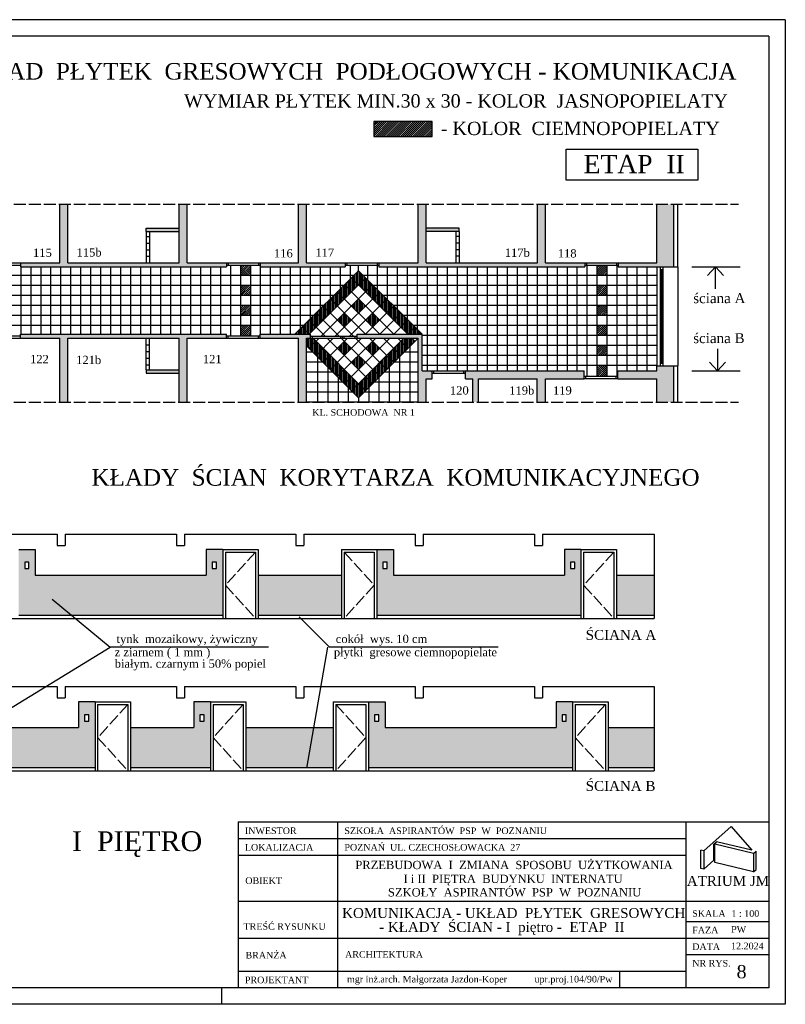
# Model space of a CAD drawing. Extents: x -4334 to 79223, y -1882 to 29514.
# Tile 56 of 60: x 49733 to 52041, y 11209 to 14179. Entities that reach past the tile are written whole.
import ezdxf

# ---------------------------------------------------------------- set-up
doc = ezdxf.new("R2010")
doc.units = 0
doc.header["$MEASUREMENT"] = 0
doc.linetypes.add('ACAD_ISO02W100', pattern=[15, 12, -3])
for name, color, linetype in [('CIENKIE', 251, 'CONTINUOUS'), ('NAPIS', 251, 'CONTINUOUS'), ('PRZERYW', 251, 'ACAD_ISO02W100'), ('SCIANY', 251, 'CONTINUOUS'), ('urzadzenia', 251, 'CONTINUOUS'), ('URZĄDZENIA', 251, 'CONTINUOUS')]:
    doc.layers.add(name, color=color, linetype=linetype)
doc.styles.add('NEWROMAN', font='TIMES.TTF')
pattern_1 = [(0, (38537.674, 17187.3995), (3.90625, 7.8125), [0, -7.8125])]
pattern_2 = [(0, (37134.912, 19649.166), (3.90625, 7.8125), [0, -7.8125])]
pattern_3 = [(45, (46159.5475, 17086.7054), (-3.0935922, 3.0935922), [])]
pattern_4 = [(90, (46159.5475, 17086.7054), (-4.375, 9e-16), [])]

msp = doc.modelspace()

# ---------------------------------------------------------------- hatches: boundary and pattern name
at = {"layer": 'SCIANY', "ltscale": 3}
for points in [[(50213.64, 13622.19), (50213.64, 13444.98), (49877.64, 13444.98), (49877.64, 13622.19), (49853.64, 13622.19), (49853.64, 13444.98), (49734.98, 13444.98), (49734.98, 13432.98), (50356.31, 13432.98), (50356.31, 13444.98), (50237.64, 13444.98), (50237.64, 13622.19)], [(50713.98, 13432.98), (50713.98, 13444.98), (50597.64, 13444.98), (50597.64, 13622.19), (50573.64, 13622.19), (50573.64, 13444.98), (50457.31, 13444.98), (50457.31, 13432.98)], [(51293.64, 13622.19), (51293.64, 13444.98), (50957.64, 13444.98), (50957.64, 13622.19), (50933.64, 13622.19), (50933.64, 13444.98), (50814.98, 13444.98), (50814.98, 13432.98), (51436.31, 13432.98), (51436.31, 13444.98), (51317.64, 13444.98), (51317.64, 13622.19)], [(51704.64, 13432.98), (51704.64, 13622.19), (51653.64, 13622.19), (51653.64, 13444.98), (51537.31, 13444.98), (51537.31, 13432.98)], [(50213.64, 13549.98), (50113.64, 13549.98), (50113.64, 13539.98), (50213.64, 13539.98)], [(50957.64, 13539.98), (51057.64, 13539.98), (51057.64, 13549.98), (50957.64, 13549.98)], [(50237.64, 13025.43), (50237.64, 13217.98), (50356.31, 13217.98), (50356.31, 13229.98), (49734.98, 13229.98), (49734.98, 13217.98), (49853.64, 13217.98), (49853.64, 13025.43), (49877.64, 13025.43), (49877.64, 13217.98), (50213.64, 13217.98), (50213.64, 13025.43)], [(50597.64, 13217.98), (50609.64, 13217.98), (50609.64, 13225.44), (50605.1, 13229.98), (50457.31, 13229.98), (50457.31, 13217.98), (50573.64, 13217.98), (50573.64, 13025.43), (50597.64, 13025.43)], [(50957.64, 13025.43), (50957.64, 13094.98), (50976.1, 13094.98), (50976.1, 13119.98), (50945.64, 13119.98), (50945.64, 13229.98), (50749.64, 13229.98), (50749.64, 13217.98), (50933.64, 13217.98), (50933.64, 13025.43)], [(50213.64, 13122.98), (50113.64, 13122.98), (50113.64, 13112.98), (50213.64, 13112.98)]]:
    msp.add_hatch(color=256, dxfattribs=at).paths.add_polyline_path(points)
h = msp.add_hatch(color=256, dxfattribs=at)
h.paths.add_polyline_path([(51653.64, 13134.98), (51653.64, 13119.98), (51535.64, 13119.98), (51535.64, 13094.98), (51653.64, 13094.98), (51653.64, 13025.43), (51704.64, 13025.43), (51704.64, 13134.98)])
h.paths.add_polyline_path([(51317.64, 13025.43), (51317.64, 13094.98), (51434.64, 13094.98), (51434.64, 13119.98), (51077.1, 13119.98), (51077.1, 13094.98), (51098.64, 13094.98), (51098.64, 13025.43), (51115.64, 13025.43), (51115.64, 13094.98), (51293.13, 13094.98), (51293.13, 13025.43)])
at = {"layer": 'urzadzenia', "ltscale": 3}
h = msp.add_hatch(dxfattribs=at)
h.set_pattern_fill('ANSI31', color=256, scale=35, style=0)
h.set_pattern_definition([(45, (46142.113, 17187.3995), (-3.0935922, 3.0935922), [])])
h.paths.add_polyline_path([(50975.83, 13871.9), (50800.47, 13871.9), (50800.47, 13826.63), (50975.83, 13826.63)])
h = msp.add_hatch(dxfattribs=at)
h.set_pattern_fill('ANSI31', color=256, scale=35, style=0)
h.set_pattern_definition(pattern_3)
h.paths.add_polyline_path([(50397.9, 13437.98), (50397.9, 13406.73), (50428, 13406.73), (50428, 13437.98)])
h.paths.add_polyline_path([(50428, 13376.63), (50397.9, 13376.63), (50397.9, 13346.53), (50428, 13346.53)])
h.paths.add_polyline_path([(50428, 13316.43), (50397.9, 13316.43), (50397.9, 13286.33), (50428, 13286.33)])
h.paths.add_polyline_path([(50428, 13224.98), (50428, 13256.23), (50397.9, 13256.23), (50397.9, 13224.98)])
h = msp.add_hatch(dxfattribs=at)
h.set_pattern_fill('ANSI31', color=256, scale=35, style=0)
h.set_pattern_definition(pattern_3)
h.paths.add_polyline_path([(51473.04, 13437.98), (51473.04, 13406.73), (51503.14, 13406.73), (51503.14, 13437.98)])
h.paths.add_polyline_path([(51503.14, 13346.53), (51503.14, 13376.63), (51473.04, 13376.63), (51473.04, 13346.53)])
h.paths.add_polyline_path([(51503.14, 13286.33), (51503.14, 13316.43), (51473.04, 13316.43), (51473.04, 13286.33)])
h.paths.add_polyline_path([(51473.04, 13256.23), (51473.04, 13226.13), (51503.14, 13226.13), (51503.14, 13256.23)])
h.paths.add_polyline_path([(51503.14, 13165.93), (51503.14, 13196.03), (51473.04, 13196.03), (51473.04, 13165.93)])
h.paths.add_polyline_path([(51503.14, 13101.98), (51503.14, 13135.83), (51473.04, 13135.83), (51473.04, 13101.98)])
h = msp.add_hatch(dxfattribs=at)
h.set_pattern_fill('ANSI31', color=256, scale=35, angle=45, style=0)
h.set_pattern_definition(pattern_4)
h.paths.add_polyline_path([(50711.52, 13378.97), (50690.23, 13357.68), (50711.52, 13336.4), (50732.8, 13357.68)])
h.paths.add_polyline_path([(50732.8, 13357.68), (50754.09, 13378.97), (50732.8, 13400.25), (50711.52, 13378.97)])
h.paths.add_polyline_path([(50754.09, 13378.97), (50775.37, 13400.25), (50754.09, 13421.54), (50732.8, 13400.25)])
h.paths.add_polyline_path([(50775.37, 13357.68), (50796.65, 13378.97), (50775.37, 13400.25), (50754.09, 13378.97)])
h.paths.add_polyline_path([(50775.37, 13357.68), (50796.65, 13336.4), (50817.94, 13357.68), (50796.65, 13378.97)])
h.paths.add_polyline_path([(50839.22, 13336.4), (50817.94, 13357.68), (50796.65, 13336.4), (50817.94, 13315.12)])
h.paths.add_polyline_path([(50839.22, 13336.4), (50817.94, 13315.12), (50839.22, 13293.83), (50860.51, 13315.12)])
h.paths.add_polyline_path([(50860.51, 13315.12), (50839.22, 13293.83), (50860.51, 13272.55), (50881.79, 13293.83)])
h.paths.add_polyline_path([(50903.07, 13272.55), (50881.79, 13293.83), (50860.51, 13272.55), (50881.79, 13251.27)])
h.paths.add_polyline_path([(50924.36, 13251.27), (50903.07, 13272.55), (50881.79, 13251.27), (50903.07, 13229.98)])
h.paths.add_polyline_path([(50945.64, 13229.98), (50924.36, 13251.27), (50903.07, 13229.98)])
h.paths.add_polyline_path([(50690.23, 13357.68), (50668.95, 13336.4), (50690.23, 13315.12), (50711.52, 13336.4)])
h.paths.add_polyline_path([(50668.95, 13336.4), (50647.67, 13315.12), (50668.95, 13293.83), (50690.23, 13315.12)])
h.paths.add_polyline_path([(50647.67, 13315.12), (50626.38, 13293.83), (50647.67, 13272.55), (50668.95, 13293.83)])
h.paths.add_polyline_path([(50626.38, 13251.27), (50647.67, 13272.55), (50626.38, 13293.83), (50605.1, 13272.55)])
h.paths.add_polyline_path([(50605.1, 13272.55), (50583.82, 13251.27), (50605.1, 13229.98), (50626.38, 13251.27)])
h.paths.add_polyline_path([(50562.53, 13229.98), (50605.1, 13229.98), (50583.82, 13251.27)])
h = msp.add_hatch(dxfattribs=at)
h.set_pattern_fill('ANSI31', color=256, scale=35, angle=45, style=0)
h.set_pattern_definition(pattern_4)
h.paths.add_polyline_path([(50754.09, 13336.4), (50732.8, 13315.12), (50754.09, 13293.83), (50775.37, 13315.12)])
h.paths.add_polyline_path([(50817.94, 13272.55), (50796.65, 13293.83), (50775.37, 13272.55), (50796.65, 13251.27)])
h.paths.add_polyline_path([(50690.23, 13272.55), (50711.52, 13251.27), (50732.8, 13272.55), (50711.52, 13293.83)])
h = msp.add_hatch(dxfattribs=at)
h.set_pattern_fill('ANSI31', color=256, scale=35, angle=45, style=0)
h.set_pattern_definition(pattern_4)
h.paths.add_polyline_path([(50597.64, 13194.87), (50605.1, 13187.41), (50626.38, 13208.7), (50617.1, 13217.98), (50609.64, 13217.98), (50597.64, 13217.98)])
h = msp.add_hatch(dxfattribs=at)
h.set_pattern_fill('ANSI31', color=256, scale=35, angle=45, style=0)
h.set_pattern_definition(pattern_4)
h.paths.add_polyline_path([(50891.07, 13217.98), (50881.79, 13208.7), (50903.07, 13187.41), (50924.36, 13208.7), (50915.07, 13217.98)])
h.paths.add_polyline_path([(50903.07, 13187.41), (50881.79, 13208.7), (50860.51, 13187.41), (50881.79, 13166.13)])
h.paths.add_polyline_path([(50860.51, 13144.85), (50881.79, 13166.13), (50860.51, 13187.41), (50839.22, 13166.13)])
h.paths.add_polyline_path([(50839.22, 13166.13), (50817.94, 13144.85), (50839.22, 13123.56), (50860.51, 13144.85)])
h.paths.add_polyline_path([(50817.94, 13102.28), (50839.22, 13123.56), (50817.94, 13144.85), (50796.65, 13123.56)])
h.paths.add_polyline_path([(50796.65, 13080.99), (50817.94, 13102.28), (50796.65, 13123.56), (50775.37, 13102.28)])
h.paths.add_polyline_path([(50775.37, 13102.28), (50754.09, 13080.99), (50775.37, 13059.71), (50796.65, 13080.99)])
h.paths.add_polyline_path([(50775.37, 13059.71), (50754.09, 13080.99), (50732.8, 13059.71), (50754.09, 13038.43)])
h.paths.add_polyline_path([(50732.8, 13059.71), (50754.09, 13080.99), (50732.8, 13102.28), (50711.52, 13080.99)])
h.paths.add_polyline_path([(50711.52, 13080.99), (50732.8, 13102.28), (50711.52, 13123.56), (50690.23, 13102.28)])
h.paths.add_polyline_path([(50690.23, 13102.28), (50711.52, 13123.56), (50690.23, 13144.85), (50668.95, 13123.56)])
h.paths.add_polyline_path([(50647.67, 13144.85), (50668.95, 13123.56), (50690.23, 13144.85), (50668.95, 13166.13)])
h.paths.add_polyline_path([(50668.95, 13166.13), (50647.67, 13187.41), (50626.38, 13166.13), (50647.67, 13144.85)])
h.paths.add_polyline_path([(50647.67, 13187.41), (50626.38, 13208.7), (50605.1, 13187.41), (50626.38, 13166.13)])
h = msp.add_hatch(dxfattribs=at)
h.set_pattern_fill('ANSI31', color=256, scale=35, angle=45, style=0)
h.set_pattern_definition(pattern_4)
h.paths.add_polyline_path([(50754.09, 13123.56), (50775.37, 13144.85), (50754.09, 13166.13), (50732.8, 13144.85)])
h.paths.add_polyline_path([(50711.52, 13166.13), (50732.8, 13187.41), (50711.52, 13208.7), (50690.23, 13187.41)])
h.paths.add_polyline_path([(50796.65, 13208.7), (50775.37, 13187.41), (50796.65, 13166.13), (50817.94, 13187.41)])
h = msp.add_hatch(dxfattribs=at)
h.set_pattern_fill('DOTS', color=256, scale=125, style=0)
h.set_pattern_definition(pattern_2)
h.paths.add_polyline_path([(49622.58, 12502.97), (49371.91, 12502.97), (49371.91, 12382.97), (49622.58, 12382.97)])
h.paths.add_polyline_path([(49729.58, 12382.97), (50344.91, 12382.97), (50344.91, 12580.97), (50294.91, 12580.97), (50294.91, 12502.97), (49779.58, 12502.97), (49779.58, 12580.97), (49729.58, 12580.97)])
h.paths.add_polyline_path([(50702.58, 12502.97), (50451.91, 12502.97), (50451.91, 12382.97), (50702.58, 12382.97)])
h.paths.add_polyline_path([(49747.96, 12523.05), (49747.96, 12541.97), (49760.6, 12541.97), (49760.6, 12523.05)], flags=16)
h.paths.add_polyline_path([(50313.29, 12523.05), (50313.29, 12541.97), (50325.93, 12541.97), (50325.93, 12523.05)], flags=16)
h = msp.add_hatch(dxfattribs=at)
h.set_pattern_fill('DOTS', color=256, scale=125, style=0)
h.set_pattern_definition(pattern_2)
h.paths.add_polyline_path([(50809.58, 12382.97), (51424.91, 12382.97), (51424.91, 12580.97), (51374.91, 12580.97), (51374.91, 12502.97), (50859.58, 12502.97), (50859.58, 12580.97), (50809.58, 12580.97)])
h.paths.add_polyline_path([(51645.24, 12502.97), (51531.91, 12502.97), (51531.91, 12382.97), (51645.24, 12382.97)])
h.paths.add_polyline_path([(51393.29, 12523.05), (51393.29, 12541.97), (51405.93, 12541.97), (51405.93, 12523.05)], flags=16)
h.paths.add_polyline_path([(50827.96, 12523.05), (50827.96, 12541.97), (50840.6, 12541.97), (50840.6, 12523.05)], flags=16)
h = msp.add_hatch(dxfattribs=at)
h.set_pattern_fill('DOTS', color=256, scale=125, style=0)
h.set_pattern_definition(pattern_1)
h.paths.add_polyline_path([(49959.69, 12121.19), (49909.69, 12121.19), (49909.69, 12043.19), (49394.36, 12043.19), (49394.36, 12121.19), (49344.36, 12121.19), (49344.36, 11923.19), (49959.69, 11923.19)])
h.paths.add_polyline_path([(50307.67, 12121.19), (50257.67, 12121.19), (50257.67, 12043.19), (50066.69, 12043.19), (50066.69, 11923.19), (50307.67, 11923.19)])
h.paths.add_polyline_path([(50414.67, 11923.19), (50677.36, 11923.19), (50677.36, 12043.19), (50414.67, 12043.19)])
h.paths.add_polyline_path([(49928.07, 12063.27), (49928.07, 12082.19), (49940.7, 12082.19), (49940.7, 12063.27)], flags=16)
h.paths.add_polyline_path([(49362.74, 12063.27), (49362.74, 12082.19), (49375.38, 12082.19), (49375.38, 12063.27)], flags=16)
h.paths.add_polyline_path([(50276.05, 12063.27), (50276.05, 12082.19), (50288.68, 12082.19), (50288.68, 12063.27)], flags=16)
h = msp.add_hatch(dxfattribs=at)
h.set_pattern_fill('DOTS', color=256, scale=125, style=0)
h.set_pattern_definition(pattern_1)
h.paths.add_polyline_path([(51645.24, 12043.19), (51506.69, 12043.19), (51506.69, 11923.19), (51645.24, 11923.19)])
h.paths.add_polyline_path([(50784.36, 11923.19), (51399.69, 11923.19), (51399.69, 12121.19), (51349.69, 12121.19), (51349.69, 12043.19), (50834.36, 12043.19), (50834.36, 12121.19), (50784.36, 12121.19)])
h.paths.add_polyline_path([(51368.07, 12063.27), (51368.07, 12082.19), (51380.7, 12082.19), (51380.7, 12063.27)], flags=16)
h.paths.add_polyline_path([(50802.74, 12063.27), (50802.74, 12082.19), (50815.38, 12082.19), (50815.38, 12063.27)], flags=16)

# ---------------------------------------------------------------- linework, layer by layer
at = {"layer": 'CIENKIE', "ltscale": 3}
for p, q in [((52040.88, 14178.72), (45157.71, 14178.72)), ((52040.88, 14178.72), (52040.88, 11208.72)), ((51990.88, 14128.72), (45557.71, 14128.72)), ((51990.88, 14128.72), (51990.88, 11258.72)), ((51704.64, 13432.98), (51704.64, 13622.19)), ((49633.98, 13444.98), (49734.98, 13444.98)), ((49633.98, 13437.98), (49734.98, 13437.98)), ((50356.31, 13444.98), (50457.31, 13444.98)), ((50356.31, 13437.98), (50457.31, 13437.98)), ((50361.31, 13444.98), (50361.31, 13437.98)), ((50452.31, 13444.98), (50452.31, 13437.98)), ((50713.98, 13444.98), (50814.98, 13444.98)), ((50713.98, 13437.98), (50814.98, 13437.98)), ((50718.98, 13444.98), (50718.98, 13437.98)), ((50809.98, 13444.98), (50809.98, 13437.98)), ((51436.31, 13444.98), (51537.31, 13444.98)), ((51436.31, 13437.98), (51537.31, 13437.98)), ((51441.31, 13444.98), (51441.31, 13437.98)), ((51532.31, 13444.98), (51532.31, 13437.98)), ((51653.64, 13432.98), (51653.64, 13134.98)), ((51663.63, 13432.98), (51663.63, 13134.98)), ((51663.63, 13424.98), (51671.63, 13424.98)), ((51667.63, 13424.98), (51667.63, 13142.98)), ((51671.63, 13432.98), (51671.63, 13134.98)), ((51716.64, 13432.98), (51716.64, 13134.98)), ((51759.52, 13432.98), (51905.28, 13432.98)), ((51830.24, 13432.98), (51806.12, 13407.02)), ((51830.24, 13432.98), (51854.36, 13407.02)), ((51830.24, 13366.85), (51830.24, 13432.98)), ((49633.98, 13224.98), (49734.98, 13224.98)), ((49633.98, 13217.98), (49734.98, 13217.98)), ((50356.31, 13224.98), (50457.31, 13224.98)), ((50356.31, 13217.98), (50457.31, 13217.98)), ((50361.31, 13217.98), (50361.31, 13224.98)), ((50452.31, 13217.98), (50452.31, 13224.98)), ((50609.64, 13223.98), (50749.64, 13223.98)), ((50609.64, 13217.98), (50749.64, 13217.98)), ((51836.18, 13185.75), (51836.18, 13119.62)), ((51663.63, 13142.98), (51671.63, 13142.98)), ((51704.64, 13025.43), (51704.64, 13134.98)), ((51836.18, 13119.62), (51812.06, 13145.58)), ((51836.18, 13119.62), (51860.3, 13145.58)), ((50976.1, 13119.98), (51077.1, 13119.98)), ((50976.1, 13112.98), (51077.1, 13112.98)), ((51535.64, 13101.98), (51434.64, 13101.98)), ((51439.64, 13094.98), (51439.64, 13101.98)), ((51530.64, 13094.98), (51530.64, 13101.98)), ((51759.52, 13119.62), (51905.28, 13119.62)), ((51535.64, 13094.98), (51434.64, 13094.98)), ((50344.91, 12580.97), (50344.91, 12372.97)), ((50344.91, 12580.97), (50451.91, 12580.97)), ((50451.91, 12580.97), (50451.91, 12372.97)), ((50702.58, 12580.97), (50809.58, 12580.97)), ((50702.58, 12580.97), (50702.58, 12372.97)), ((50809.58, 12580.97), (50809.58, 12372.97)), ((51424.91, 12580.97), (51531.91, 12580.97)), ((51424.91, 12580.97), (51424.91, 12372.97)), ((51531.91, 12580.97), (51531.91, 12372.97)), ((49830.22, 12430.42), (50005.38, 12286.43)), ((49729.58, 12382.97), (50344.91, 12382.97)), ((50451.91, 12382.97), (50702.58, 12382.97)), ((50666.32, 12286.49), (50574.81, 12377.94)), ((50809.58, 12382.97), (51424.91, 12382.97)), ((51531.91, 12382.97), (51645.24, 12382.97)), ((49525.24, 11992.11), (50005.38, 12286.43)), ((50483.18, 12286.43), (50005.38, 12286.43)), ((50660.6, 12286.49), (50597.69, 11920.66)), ((51175.38, 12286.49), (50666.32, 12286.49)), ((49959.69, 12121.19), (49959.69, 11913.19)), ((49959.69, 12121.19), (50066.69, 12121.19)), ((50066.69, 12121.19), (50066.69, 11913.19)), ((50307.67, 12121.19), (50307.67, 11913.19)), ((50307.67, 12121.19), (50414.67, 12121.19)), ((50414.67, 12121.19), (50414.67, 11913.19)), ((50677.36, 12121.19), (50677.36, 11913.19)), ((50677.36, 12121.19), (50784.36, 12121.19)), ((50784.36, 12121.19), (50784.36, 11913.19)), ((51399.69, 12121.19), (51399.69, 11913.19)), ((51399.69, 12121.19), (51506.69, 12121.19)), ((51506.69, 12121.19), (51506.69, 11913.19)), ((49344.36, 11923.19), (49959.69, 11923.19)), ((50066.69, 11923.19), (50307.67, 11923.19)), ((50414.67, 11923.19), (50677.36, 11923.19)), ((50784.36, 11923.19), (51399.69, 11923.19)), ((51506.69, 11923.19), (51645.24, 11923.19)), ((51795.47, 11671.53), (51795.47, 11616.53)), ((51945.47, 11663.71), (51945.47, 11608.71)), ((51945.47, 11608.71), (51952.9, 11615.4)), ((51990.88, 11258.72), (45557.71, 11258.72)), ((50340.88, 11258.72), (50340.88, 11208.72)), ((52040.88, 11208.72), (45157.71, 11208.72))]:
    msp.add_line(p, q, dxfattribs=at)
at = {"layer": 'CIENKIE'}
for p, q in [((50615.64, 13217.98), (50615.64, 13223.98)), ((50700.64, 13217.98), (50700.64, 13223.98)), ((50705.64, 13217.98), (50705.64, 13223.98)), ((50710.64, 13217.98), (50710.64, 13223.98)), ((50743.64, 13217.98), (50743.64, 13223.98)), ((50981.1, 13112.98), (50981.1, 13119.98)), ((51072.1, 13112.98), (51072.1, 13119.98)), ((50390.88, 11758.72), (51990.88, 11758.72)), ((50390.88, 11758.72), (50390.88, 11258.72)), ((50690.88, 11758.72), (50690.88, 11258.72)), ((51740.88, 11758.72), (51740.88, 11258.72)), ((51795.47, 11671.53), (51877.21, 11745.13)), ((51877.21, 11745.13), (51939.71, 11673.57)), ((50390.88, 11708.72), (51740.88, 11708.72)), ((51795.47, 11671.53), (51785.74, 11673.86)), ((51785.74, 11618.86), (51785.74, 11673.86)), ((51825.19, 11691.56), (51833.52, 11699.06)), ((51825.19, 11643.29), (51825.19, 11691.56)), ((51945.47, 11663.71), (51828.78, 11691.73)), ((51828.78, 11636.73), (51828.78, 11691.73)), ((51939.71, 11673.57), (51833.52, 11699.06)), ((50390.88, 11658.72), (51740.88, 11658.72)), ((51795.47, 11616.53), (51825.19, 11643.29)), ((51945.47, 11663.71), (51952.9, 11670.4)), ((51952.9, 11615.4), (51952.9, 11670.4)), ((51795.47, 11616.53), (51785.74, 11618.86)), ((51945.47, 11608.71), (51828.78, 11636.73)), ((50390.88, 11520.21), (51990.88, 11520.21)), ((51740.88, 11458.72), (51990.88, 11458.72)), ((50390.88, 11408.72), (51990.88, 11408.72)), ((51740.88, 11358.72), (51990.88, 11358.72)), ((50390.88, 11308.72), (51740.88, 11308.72)), ((51540.88, 11308.72), (51540.88, 11258.72))]:
    msp.add_line(p, q, dxfattribs=at)
for points in [[(50975.83, 13871.9), (50800.47, 13871.9), (50800.47, 13826.63), (50975.83, 13826.63)], [(51380.58, 13788.56), (51777.09, 13788.56), (51777.09, 13695.09), (51380.58, 13695.09)]]:
    msp.add_lwpolyline(points, close=True, dxfattribs=at)
at = {"layer": 'PRZERYW', "ltscale": 3}
for p, q in [((45710.43, 13622.19), (51899.59, 13622.19)), ((45710.43, 13025.43), (51899.59, 13025.43)), ((50443.91, 12572.97), (50352.91, 12472.97)), ((50710.58, 12572.97), (50801.58, 12472.97)), ((51523.91, 12572.97), (51432.91, 12472.97)), ((50352.91, 12472.97), (50443.91, 12372.97)), ((50801.58, 12472.97), (50710.58, 12372.97)), ((51432.91, 12472.97), (51523.91, 12372.97)), ((50058.69, 12113.19), (49967.69, 12013.19)), ((50406.67, 12113.19), (50315.67, 12013.19)), ((50685.36, 12113.19), (50776.36, 12013.19)), ((51498.69, 12113.19), (51407.69, 12013.19)), ((49967.69, 12013.19), (50058.69, 11913.19)), ((50315.67, 12013.19), (50406.67, 11913.19)), ((50776.36, 12013.19), (50685.36, 11913.19)), ((51407.69, 12013.19), (51498.69, 11913.19))]:
    msp.add_line(p, q, dxfattribs=at)
at = {"layer": 'SCIANY'}
for p, q in [((49853.64, 13444.98), (49853.64, 13622.19)), ((49877.64, 13444.98), (49877.64, 13622.19)), ((50213.64, 13444.98), (50213.64, 13622.19)), ((50237.64, 13444.98), (50237.64, 13622.19)), ((50573.64, 13444.98), (50573.64, 13622.19)), ((50597.64, 13444.98), (50597.64, 13622.19)), ((50933.64, 13444.98), (50933.64, 13622.19)), ((50957.64, 13444.98), (50957.64, 13622.19)), ((51293.64, 13444.98), (51293.64, 13622.19)), ((51317.64, 13444.98), (51317.64, 13622.19)), ((50113.64, 13539.98), (50113.64, 13549.98)), ((51057.64, 13539.98), (51057.64, 13549.98)), ((49853.64, 13025.43), (49853.64, 13217.98)), ((49877.64, 13025.43), (49877.64, 13217.98)), ((50213.64, 13025.43), (50213.64, 13217.98)), ((50237.64, 13025.43), (50237.64, 13217.98)), ((50573.64, 13025.43), (50573.64, 13217.98)), ((50597.64, 13025.43), (50597.64, 13217.98)), ((50609.64, 13217.98), (50609.64, 13229.98)), ((50749.64, 13217.98), (50749.64, 13229.98)), ((50933.64, 13025.43), (50933.64, 13217.98)), ((50945.64, 13119.98), (50945.64, 13229.98)), ((50113.64, 13122.98), (50113.64, 13112.98)), ((50976.1, 13094.98), (50976.1, 13119.98)), ((51077.1, 13094.98), (51077.1, 13119.98)), ((50957.64, 13025.43), (50957.64, 13094.98)), ((51098.64, 13025.43), (51098.64, 13094.98)), ((51115.64, 13025.43), (51115.64, 13094.98)), ((51293.13, 13025.43), (51293.13, 13094.98)), ((51317.64, 13025.43), (51317.64, 13094.98))]:
    msp.add_line(p, q, dxfattribs=at)
at = {"layer": 'SCIANY', "ltscale": 3}
for p, q in [((51653.64, 13444.98), (51653.64, 13622.19)), ((51716.64, 13432.98), (51716.64, 13622.19)), ((50113.64, 13549.98), (50213.64, 13549.98)), ((51057.64, 13549.98), (50957.64, 13549.98)), ((50113.64, 13539.98), (50213.64, 13539.98)), ((51057.64, 13539.98), (50957.64, 13539.98)), ((49734.98, 13444.98), (49734.98, 13432.98)), ((49734.98, 13444.98), (49853.64, 13444.98)), ((49734.98, 13432.98), (50356.31, 13432.98)), ((49877.64, 13444.98), (50213.64, 13444.98)), ((50237.64, 13444.98), (50356.31, 13444.98)), ((50356.31, 13444.98), (50356.31, 13432.98)), ((50457.31, 13444.98), (50457.31, 13432.98)), ((50457.31, 13444.98), (50573.64, 13444.98)), ((50457.31, 13432.98), (50713.98, 13432.98)), ((50597.64, 13444.98), (50713.98, 13444.98)), ((50713.98, 13444.98), (50713.98, 13432.98)), ((50814.98, 13444.98), (50814.98, 13432.98)), ((50814.98, 13444.98), (50933.64, 13444.98)), ((50814.98, 13432.98), (51436.31, 13432.98)), ((50957.64, 13444.98), (51293.64, 13444.98)), ((51317.64, 13444.98), (51436.31, 13444.98)), ((51436.31, 13444.98), (51436.31, 13432.98)), ((51537.31, 13444.98), (51537.31, 13432.98)), ((51537.31, 13444.98), (51653.64, 13444.98)), ((51537.31, 13432.98), (51716.64, 13432.98)), ((49734.98, 13217.98), (49734.98, 13229.98)), ((49734.98, 13229.98), (50356.31, 13229.98)), ((49734.98, 13217.98), (49853.64, 13217.98)), ((49877.64, 13217.98), (50213.64, 13217.98)), ((50237.64, 13217.98), (50356.31, 13217.98)), ((50356.31, 13217.98), (50356.31, 13229.98)), ((50457.31, 13217.98), (50457.31, 13229.98)), ((50457.31, 13229.98), (50609.64, 13229.98)), ((50457.31, 13217.98), (50573.64, 13217.98)), ((50597.64, 13217.98), (50609.64, 13217.98)), ((50749.64, 13229.98), (50945.64, 13229.98)), ((50749.64, 13217.98), (50933.64, 13217.98)), ((51653.64, 13119.98), (51653.64, 13134.98)), ((51653.64, 13134.98), (51716.64, 13134.98)), ((51716.64, 13025.43), (51716.64, 13134.98)), ((50113.64, 13122.98), (50213.64, 13122.98)), ((50113.64, 13112.98), (50213.64, 13112.98)), ((50945.64, 13119.98), (50976.1, 13119.98)), ((51077.1, 13119.98), (51434.64, 13119.98)), ((51434.64, 13094.98), (51434.64, 13119.98)), ((51535.64, 13094.98), (51535.64, 13119.98)), ((51535.64, 13119.98), (51653.64, 13119.98)), ((50957.64, 13094.98), (50976.1, 13094.98)), ((51077.1, 13094.98), (51098.64, 13094.98)), ((51115.64, 13094.98), (51293.13, 13094.98)), ((51317.64, 13094.98), (51434.64, 13094.98)), ((51535.64, 13094.98), (51653.64, 13094.98)), ((51653.64, 13025.43), (51653.64, 13094.98)), ((49509.24, 12626.97), (49845.24, 12626.97)), ((49845.24, 12626.97), (49845.24, 12592.97)), ((49869.24, 12626.97), (50205.24, 12626.97)), ((49869.24, 12626.97), (49869.24, 12592.97)), ((50205.24, 12626.97), (50205.24, 12592.97)), ((50229.24, 12626.97), (50565.24, 12626.97)), ((50229.24, 12626.97), (50229.24, 12592.97)), ((50565.24, 12626.97), (50565.24, 12592.97)), ((50589.24, 12626.97), (50925.24, 12626.97)), ((50589.24, 12626.97), (50589.24, 12592.97)), ((50925.24, 12626.97), (50925.24, 12592.97)), ((50949.24, 12626.97), (51285.24, 12626.97)), ((50949.24, 12626.97), (50949.24, 12592.97)), ((51285.24, 12626.97), (51285.24, 12592.97)), ((51309.24, 12626.97), (51645.24, 12626.97)), ((51309.24, 12626.97), (51309.24, 12592.97)), ((51645.24, 12626.97), (51645.24, 12372.97)), ((49845.24, 12592.97), (49869.24, 12592.97)), ((50205.24, 12592.97), (50229.24, 12592.97)), ((50565.24, 12592.97), (50589.24, 12592.97)), ((50925.24, 12592.97), (50949.24, 12592.97)), ((51285.24, 12592.97), (51309.24, 12592.97)), ((45909.24, 12372.97), (51645.24, 12372.97)), ((49509.24, 12167.19), (49845.24, 12167.19)), ((49845.24, 12167.19), (49845.24, 12133.19)), ((49869.24, 12167.19), (49869.24, 12133.19)), ((49869.24, 12167.19), (50205.24, 12167.19)), ((50205.24, 12167.19), (50205.24, 12133.19)), ((50229.24, 12167.19), (50229.24, 12133.19)), ((50229.24, 12167.19), (50565.24, 12167.19)), ((50565.24, 12167.19), (50565.24, 12133.19)), ((50589.24, 12167.19), (50589.24, 12133.19)), ((50589.24, 12167.19), (50925.24, 12167.19)), ((50925.24, 12167.19), (50925.24, 12133.19)), ((50949.24, 12167.19), (50949.24, 12133.19)), ((50949.24, 12167.19), (51285.24, 12167.19)), ((51285.24, 12167.19), (51285.24, 12133.19)), ((51309.24, 12167.19), (51309.24, 12133.19)), ((51309.24, 12167.19), (51645.24, 12167.19)), ((51645.24, 12167.19), (51645.24, 11913.19)), ((49845.24, 12133.19), (49869.24, 12133.19)), ((50205.24, 12133.19), (50229.24, 12133.19)), ((50565.24, 12133.19), (50589.24, 12133.19)), ((50925.24, 12133.19), (50949.24, 12133.19)), ((51285.24, 12133.19), (51309.24, 12133.19)), ((45909.24, 11913.19), (51645.24, 11913.19))]:
    msp.add_line(p, q, dxfattribs=at)
at = {"layer": 'urzadzenia', "ltscale": 3}
for p, q in [((50113.64, 13524.98), (50123.64, 13524.98)), ((51057.64, 13524.98), (51047.64, 13524.98)), ((50113.64, 13504.98), (50123.64, 13504.98)), ((50113.64, 13484.98), (50123.64, 13484.98)), ((51057.64, 13504.98), (51047.64, 13504.98)), ((51057.64, 13484.98), (51047.64, 13484.98)), ((50113.64, 13464.98), (50123.64, 13464.98)), ((51057.64, 13464.98), (51047.64, 13464.98)), ((49735.7, 13432.98), (49735.7, 13229.98)), ((49765.8, 13432.98), (49765.8, 13229.98)), ((49795.9, 13432.98), (49795.9, 13229.98)), ((49826, 13432.98), (49826, 13229.98)), ((49856.1, 13432.98), (49856.1, 13229.98)), ((49886.2, 13432.98), (49886.2, 13229.98)), ((49916.3, 13432.98), (49916.3, 13229.98)), ((49946.4, 13432.98), (49946.4, 13229.98)), ((49976.5, 13432.98), (49976.5, 13229.98)), ((50006.6, 13432.98), (50006.6, 13229.98)), ((50036.7, 13432.98), (50036.7, 13229.98)), ((50066.8, 13432.98), (50066.8, 13229.98)), ((50096.9, 13432.98), (50096.9, 13229.98)), ((50127, 13432.98), (50127, 13229.98)), ((50157.1, 13432.98), (50157.1, 13229.98)), ((50187.2, 13432.98), (50187.2, 13229.98)), ((50217.3, 13432.98), (50217.3, 13229.98)), ((50247.4, 13432.98), (50247.4, 13229.98)), ((50277.5, 13432.98), (50277.5, 13229.98)), ((50307.6, 13432.98), (50307.6, 13229.98)), ((50337.7, 13432.98), (50337.7, 13229.98)), ((50367.8, 13437.98), (50367.8, 13224.98)), ((50397.9, 13437.98), (50397.9, 13224.98)), ((50428, 13437.98), (50428, 13224.98)), ((50458.1, 13432.98), (50458.1, 13229.98)), ((50488.2, 13432.98), (50488.2, 13229.98)), ((50518.3, 13432.98), (50518.3, 13229.98)), ((50548.4, 13432.98), (50548.4, 13229.98)), ((50578.5, 13432.98), (50578.5, 13245.95)), ((50608.6, 13432.98), (50608.6, 13276.05)), ((50638.7, 13432.98), (50638.7, 13306.15)), ((50668.8, 13432.98), (50668.8, 13336.25)), ((50698.9, 13432.98), (50698.9, 13366.35)), ((50729, 13437.98), (50729, 13396.45)), ((50754.09, 13421.54), (50754.09, 13437.98)), ((50780.74, 13437.98), (50780.74, 13394.88)), ((50810.84, 13437.98), (50810.84, 13364.78)), ((50840.94, 13432.98), (50840.94, 13334.68)), ((50871.04, 13432.98), (50871.04, 13304.58)), ((50901.14, 13432.98), (50901.14, 13274.48)), ((50931.24, 13432.98), (50931.24, 13244.38)), ((50961.34, 13432.98), (50961.34, 13119.98)), ((50991.44, 13432.98), (50991.44, 13119.98)), ((51021.54, 13432.98), (51021.54, 13119.98)), ((51051.64, 13432.98), (51051.64, 13119.98)), ((51081.74, 13432.98), (51081.74, 13119.98)), ((51111.84, 13432.98), (51111.84, 13119.98)), ((51141.94, 13432.98), (51141.94, 13119.98)), ((51172.04, 13432.98), (51172.04, 13119.98)), ((51202.14, 13432.98), (51202.14, 13119.98)), ((51232.24, 13432.98), (51232.24, 13119.98)), ((51262.34, 13432.98), (51262.34, 13119.98)), ((51292.44, 13432.98), (51292.44, 13119.98)), ((51322.54, 13432.98), (51322.54, 13119.98)), ((51352.64, 13432.98), (51352.64, 13119.98)), ((51382.74, 13432.98), (51382.74, 13119.98)), ((51412.84, 13432.98), (51412.84, 13119.98)), ((51442.94, 13437.98), (51442.94, 13101.98)), ((51473.04, 13437.98), (51473.04, 13101.98)), ((51503.14, 13437.98), (51503.14, 13101.98)), ((51533.24, 13437.98), (51533.24, 13101.98)), ((51563.34, 13432.98), (51563.34, 13119.98)), ((51593.44, 13432.98), (51593.44, 13119.98)), ((51623.54, 13432.98), (51623.54, 13119.98)), ((50739.28, 13406.73), (49141.7, 13406.73)), ((50562.53, 13229.98), (50754.09, 13421.54)), ((50605.1, 13229.98), (50775.37, 13400.25)), ((50903.07, 13229.98), (50732.8, 13400.25)), ((50945.64, 13229.98), (50754.09, 13421.54)), ((51653.64, 13406.73), (50768.89, 13406.73)), ((50709.18, 13376.63), (49141.7, 13376.63)), ((50641.67, 13223.98), (50796.65, 13378.97)), ((50860.51, 13229.98), (50711.52, 13378.97)), ((51653.64, 13376.63), (50798.99, 13376.63)), ((50679.08, 13346.53), (49141.7, 13346.53)), ((50775.37, 13229.98), (50668.95, 13336.4)), ((50684.23, 13223.98), (50817.94, 13357.68)), ((50817.94, 13229.98), (50690.23, 13357.68)), ((50726.8, 13223.98), (50839.22, 13336.4)), ((51653.64, 13346.53), (50829.09, 13346.53)), ((50648.98, 13316.43), (49141.7, 13316.43)), ((50738.8, 13223.98), (50647.67, 13315.12)), ((50775.37, 13229.98), (50860.51, 13315.12)), ((51653.64, 13316.43), (50859.19, 13316.43)), ((50618.88, 13286.33), (49141.7, 13286.33)), ((50696.23, 13223.98), (50626.38, 13293.83)), ((50817.94, 13229.98), (50881.79, 13293.83)), ((51653.64, 13286.33), (50889.29, 13286.33)), ((50588.78, 13256.23), (49141.7, 13256.23)), ((50611.1, 13223.98), (50583.82, 13251.27)), ((50653.67, 13223.98), (50605.1, 13272.55)), ((50860.51, 13229.98), (50903.07, 13272.55)), ((50903.07, 13229.98), (50924.36, 13251.27)), ((51653.64, 13256.23), (50919.39, 13256.23)), ((50605.1, 13187.41), (50635.67, 13217.98)), ((50775.37, 13059.71), (50617.1, 13217.98)), ((50626.38, 13166.13), (50678.23, 13217.98)), ((50647.67, 13144.85), (50720.8, 13217.98)), ((50796.65, 13080.99), (50659.67, 13217.98)), ((50668.95, 13123.56), (50763.37, 13217.98)), ((50690.23, 13102.28), (50805.94, 13217.98)), ((50817.94, 13102.28), (50702.23, 13217.98)), ((50711.52, 13080.99), (50848.51, 13217.98)), ((50732.8, 13059.71), (50891.07, 13217.98)), ((50839.22, 13123.56), (50744.8, 13217.98)), ((50860.51, 13144.85), (50787.37, 13217.98)), ((50881.79, 13166.13), (50829.94, 13217.98)), ((50903.07, 13187.41), (50872.51, 13217.98)), ((50924.36, 13208.7), (50915.07, 13217.98)), ((51653.64, 13226.13), (50945.64, 13226.13)), ((50113.64, 13197.98), (50123.64, 13197.98)), ((50754.09, 13038.43), (50597.64, 13194.87)), ((50754.09, 13038.43), (50931.64, 13215.98)), ((50908.49, 13192.83), (50908.49, 13025.43)), ((51653.64, 13196.03), (50945.64, 13196.03)), ((50113.64, 13177.98), (50123.64, 13177.98)), ((50113.64, 13157.98), (50123.64, 13157.98)), ((50597.64, 13176.68), (50615.83, 13176.68)), ((50630.57, 13161.95), (50630.57, 13025.43)), ((50877.61, 13161.95), (50877.61, 13025.43)), ((50892.34, 13176.68), (50933.64, 13176.68)), ((51653.64, 13165.93), (50945.64, 13165.93)), ((50113.64, 13137.98), (50123.64, 13137.98)), ((50597.64, 13146.58), (50645.93, 13146.58)), ((50661.45, 13131.07), (50661.45, 13025.43)), ((50846.73, 13131.07), (50846.73, 13025.43)), ((50862.24, 13146.58), (50933.64, 13146.58)), ((51653.64, 13135.83), (50945.64, 13135.83)), ((50597.64, 13116.48), (50676.03, 13116.48)), ((50692.33, 13100.19), (50692.33, 13025.43)), ((50815.85, 13100.19), (50815.85, 13025.43)), ((50832.14, 13116.48), (50933.64, 13116.48)), ((50597.64, 13086.38), (50706.13, 13086.38)), ((50723.21, 13069.31), (50723.21, 13025.43)), ((50784.97, 13069.31), (50784.97, 13025.43)), ((50802.04, 13086.38), (50933.64, 13086.38)), ((50597.64, 13056.28), (50736.23, 13056.28)), ((50754.09, 13038.43), (50754.09, 13025.43)), ((50771.94, 13056.28), (50933.64, 13056.28)), ((50599.64, 13026.18), (50931.64, 13026.18)), ((49729.58, 12580.97), (49779.58, 12580.97)), ((49779.58, 12580.97), (49779.58, 12502.97)), ((50344.91, 12580.97), (50294.91, 12580.97)), ((50294.91, 12580.97), (50294.91, 12502.97)), ((50352.91, 12572.97), (50352.91, 12372.97)), ((50352.91, 12572.97), (50443.91, 12572.97)), ((50443.91, 12572.97), (50443.91, 12372.97)), ((50710.58, 12572.97), (50710.58, 12372.97)), ((50710.58, 12572.97), (50801.58, 12572.97)), ((50801.58, 12572.97), (50801.58, 12372.97)), ((50809.58, 12580.97), (50859.58, 12580.97)), ((50859.58, 12580.97), (50859.58, 12502.97)), ((51424.91, 12580.97), (51374.91, 12580.97)), ((51374.91, 12580.97), (51374.91, 12502.97)), ((51432.91, 12572.97), (51523.91, 12572.97)), ((51432.91, 12572.97), (51432.91, 12372.97)), ((51523.91, 12572.97), (51523.91, 12372.97)), ((49779.58, 12502.97), (50294.91, 12502.97)), ((50451.91, 12502.97), (50702.58, 12502.97)), ((50859.58, 12502.97), (51374.91, 12502.97)), ((51531.91, 12502.97), (51645.24, 12502.97)), ((49909.69, 12121.19), (49909.69, 12043.19)), ((49959.69, 12121.19), (49909.69, 12121.19)), ((50257.67, 12121.19), (50257.67, 12043.19)), ((50307.67, 12121.19), (50257.67, 12121.19)), ((50784.36, 12121.19), (50834.36, 12121.19)), ((50834.36, 12121.19), (50834.36, 12043.19)), ((51349.69, 12121.19), (51349.69, 12043.19)), ((51399.69, 12121.19), (51349.69, 12121.19)), ((49967.69, 12113.19), (49967.69, 11913.19)), ((49967.69, 12113.19), (50058.69, 12113.19)), ((50058.69, 12113.19), (50058.69, 11913.19)), ((50315.67, 12113.19), (50315.67, 11913.19)), ((50315.67, 12113.19), (50406.67, 12113.19)), ((50406.67, 12113.19), (50406.67, 11913.19)), ((50685.36, 12113.19), (50685.36, 11913.19)), ((50685.36, 12113.19), (50776.36, 12113.19)), ((50776.36, 12113.19), (50776.36, 11913.19)), ((51407.69, 12113.19), (51407.69, 11913.19)), ((51407.69, 12113.19), (51498.69, 12113.19)), ((51498.69, 12113.19), (51498.69, 11913.19)), ((49394.36, 12043.19), (49909.69, 12043.19)), ((50066.69, 12043.19), (50257.67, 12043.19)), ((50414.67, 12043.19), (50677.36, 12043.19)), ((50834.36, 12043.19), (51349.69, 12043.19)), ((51506.69, 12043.19), (51645.24, 12043.19))]:
    msp.add_line(p, q, dxfattribs=at)
at = {"layer": 'urzadzenia'}
for points in [[(49747.96, 12523.05), (49760.6, 12523.05), (49760.6, 12541.97), (49747.96, 12541.97)], [(50313.29, 12523.05), (50325.93, 12523.05), (50325.93, 12541.97), (50313.29, 12541.97)], [(50827.96, 12523.05), (50840.6, 12523.05), (50840.6, 12541.97), (50827.96, 12541.97)], [(51393.29, 12523.05), (51405.93, 12523.05), (51405.93, 12541.97), (51393.29, 12541.97)], [(49928.07, 12063.27), (49940.7, 12063.27), (49940.7, 12082.19), (49928.07, 12082.19)], [(50276.05, 12063.27), (50288.68, 12063.27), (50288.68, 12082.19), (50276.05, 12082.19)], [(50802.74, 12063.27), (50815.38, 12063.27), (50815.38, 12082.19), (50802.74, 12082.19)], [(51368.07, 12063.27), (51380.7, 12063.27), (51380.7, 12082.19), (51368.07, 12082.19)]]:
    msp.add_lwpolyline(points, close=True, dxfattribs=at)
at = {"layer": 'URZĄDZENIA', "ltscale": 3}
for p, q in [((50113.64, 13539.98), (50113.64, 13444.98)), ((50123.64, 13539.98), (50123.64, 13444.98)), ((51047.64, 13539.98), (51047.64, 13444.98)), ((51057.64, 13539.98), (51057.64, 13444.98)), ((50113.64, 13122.98), (50113.64, 13217.98)), ((50123.64, 13122.98), (50123.64, 13217.98))]:
    msp.add_line(p, q, dxfattribs=at)

# ---------------------------------------------------------------- texts
at = {"layer": 'CIENKIE', "style": 'NEWROMAN'}
for s, height, p in [('INWESTOR', 20, (50411.57, 11722.25)), ('SZKOŁA  ASPIRANTÓW  PSP  W  POZNANIU', 20, (50711.57, 11722.25)), ('LOKALIZACJA', 20, (50411.57, 11672.25)), ('POZNAŃ  UL. CZECHOSŁOWACKA  27', 20, (50711.57, 11672.25)), ('PRZEBUDOWA  I  ZMIANA  SPOSOBU  UŻYTKOWANIA', 25, (50744.7, 11616.54)), ('OBIEKT', 20, (50412.81, 11571.74)), ('I i II  PIĘTRA  BUDYNKU  INTERNATU', 25, (50889.95, 11574.66)), ('ATRIUM JM', 30, (51744.01, 11565.94)), ('SZKOŁY  ASPIRANTÓW  PSP  W  POZNANIU', 25, (50842.94, 11534.05)), ('KOMUNIKACJA - UKŁAD  PŁYTEK  GRESOWYCH', 30, (50704.73, 11469.16)), ('SKALA', 20, (51760.25, 11472.61)), ('1 : 100', 20, (51878.38, 11472.61)), ('TREŚĆ RYSUNKU', 20, (50407.62, 11433.42)), (' - KŁADY  ŚCIAN - I  piętro -  ETAP  II', 30, (50804.95, 11426.96)), ('FAZA', 20, (51760.25, 11422.61)), ('PW', 20, (51877.44, 11424.74)), ('DATA', 20, (51760.25, 11372.61)), ('12.2024', 20, (51877.44, 11374.74)), ('BRANŻA', 20, (50413.26, 11346.93)), ('ARCHITEKTURA', 20, (50713.67, 11349.25)), ('NR RYS.', 20, (51760.25, 11322.61)), ('8', 40, (51893.98, 11287.19)), ('PROJEKTANT', 20, (50411.57, 11272.25)), (' mgr inż.arch. Małgorzata Jazdon-Koper           upr.proj.104/90/Pw', 20, (50711.98, 11274.58))]:
    msp.add_text(s, height=height, dxfattribs=at).set_placement(p)
at = {"layer": 'NAPIS', "ltscale": 3, "style": 'NEWROMAN'}
for s, height, p in [('UKŁAD  PŁYTEK  GRESOWYCH  PODŁOGOWYCH - KOMUNIKACJA', 50, (49539.91, 13998.05)), ('WYMIAR PŁYTEK MIN.30 x 30 - KOLOR  JASNOPOPIELATY', 40, (50228.14, 13913.84)), (' - KOLOR  CIEMNOPOPIELATY', 40, (50987.22, 13830.71)), ('ETAP  II', 55, (51432.99, 13715.74)), ('115', 25, (49772.85, 13463.35)), ('115b', 25, (49904.18, 13464.32)), ('116', 25, (50499.27, 13461.67)), ('117', 25, (50624.13, 13463.47)), ('117b', 25, (51195.15, 13463.38)), ('118', 25, (51354.93, 13461.49)), ('ściana A', 30, (51763.32, 13323.65)), ('ściana B', 30, (51763.32, 13203.12)), ('122', 25, (49763.89, 13142.53)), ('121b', 25, (49902.92, 13139.95)), ('121', 25, (50284.82, 13142.53)), ('120', 25, (51029.88, 13048.05)), ('119b', 25, (51208.61, 13047.86)), ('119', 25, (51340.59, 13047.85)), ('KL. SCHODOWA  NR 1', 20, (50614.55, 12984.03)), ('KŁADY  ŚCIAN  KORYTARZA  KOMUNIKACYJNEGO', 50, (49949.1, 12773.12)), ('tynk  mozaikowy, żywiczny', 25, (50024.71, 12298.51)), ('cokół  wys. 10 cm', 25, (50685.66, 12298.57)), ('ŚCIANA A', 30, (51439.14, 12307.93)), ('z ziarnem ( 1 mm ) ', 25, (50018.99, 12258.5)), ('płytki  gresowe ciemnopopielate', 25, (50679.94, 12258.56)), ('białym. czarnym i 50% popiel', 25, (50018.99, 12223.98)), ('ŚCIANA B', 30, (51439.14, 11852.41)), ('I  PIĘTRO', 60, (49890.26, 11670.73))]:
    msp.add_text(s, height=height, dxfattribs=at).set_placement(p)

doc.saveas('drawing.dxf')
